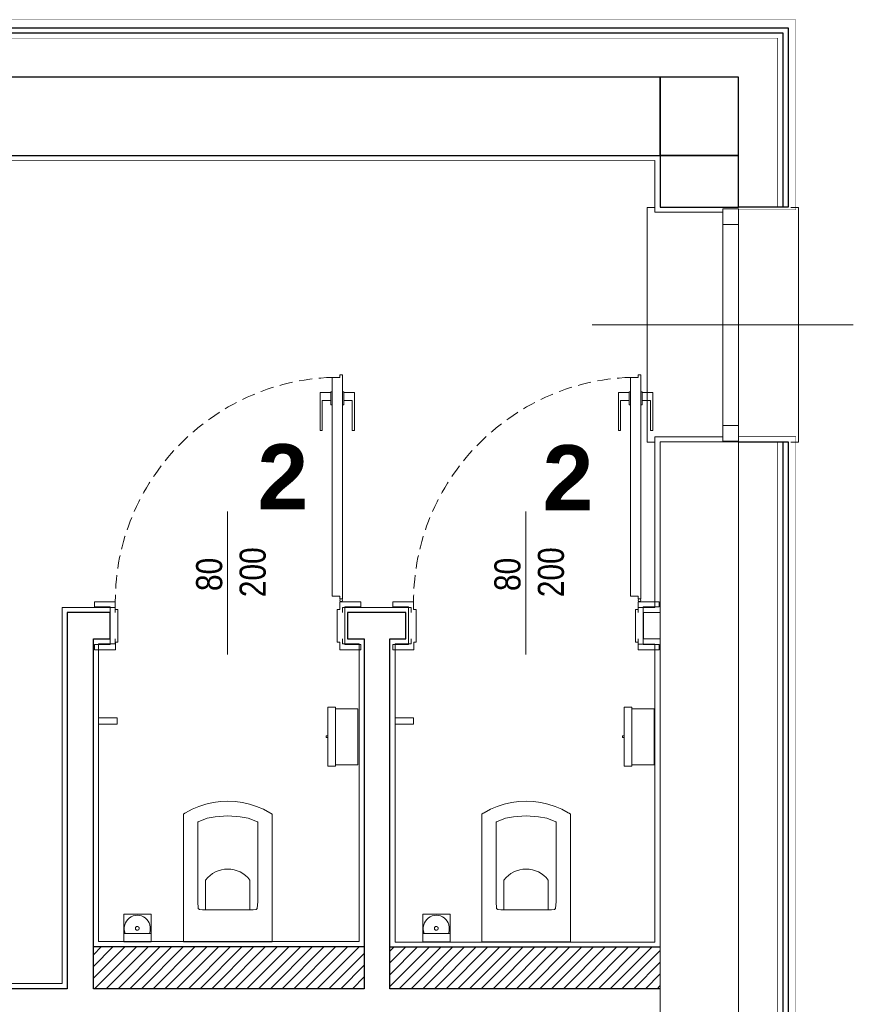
# Model space of a CAD drawing. Header units: millimetres. Extents: x -9038497 to 54128, y -10570064 to 59476.
# Tile 26 of 135: x 31381 to 31700, y 22001 to 22378. Entities that reach past the tile are written whole.
import ezdxf

# ---------------------------------------------------------------- set-up
doc = ezdxf.new("R2010")
doc.units = ezdxf.units.MM
doc.header["$LTSCALE"] = 0.8
doc.linetypes.add('DASHED2', pattern=[9.525, 6.35, -3.175])
for name, color, linetype, lineweight in [('0 proj_drzwi', 4, 'Continuous', 0), ('0 proj_okna', 4, 'Continuous', 0), ('0 proj_schody', 2, 'Continuous', 18), ('0 proj_widok widok widok', 7, 'Continuous', 0), ('0 proj_wyposażenie sanitarne', 40, 'Continuous', 18), ('ocieplenie', 214, 'Continuous', 13), ('SCIANY', 1, 'Continuous', 30), ('sciany - mur', 1, 'Continuous', 30), ('tynk', 252, 'Continuous', 5)]:
    doc.layers.add(name, color=color, linetype=linetype, lineweight=lineweight)
doc.layers.add('STOLARKA', color=4, linetype='Continuous')
doc.styles.add('WYMIAR-50', font='ARIALN.TTF', dxfattribs={"height": 10})

# ---------------------------------------------------------------- blocks, each defined once
blk = doc.blocks.new('G$C772A7A8F')
at = {"layer": 'STOLARKA', "color": 5, "lineweight": 0}
blk.add_line((100, 45), (0, 45), dxfattribs=at)
for points in [[(24, 0), (21, 0), (21, 90), (24, 90)], [(76, 0), (79, 0), (79, 90), (76, 90)]]:
    blk.add_lwpolyline(points, dxfattribs=at)
for points in [[(56, 89.5), (56, 83.5), (50, 83.5), (50, 89.5)], [(56, 83.5), (56, 6.5), (50, 6.5), (50, 83.5)], [(56, 0.5), (56, 6.5), (50, 6.5), (50, 0.5)]]:
    blk.add_lwpolyline(points, close=True, dxfattribs=at)
blk = doc.blocks.new('klamm')
at = {"layer": '0 proj_okna', "lineweight": 0}
for p, q in [((-4009.82, 29787.38), (-4005.72, 29787.38)), ((-4009.82, 29787.38), (-4009.82, 29772.78)), ((-4005.72, 29787.61), (-4005.22, 29787.61)), ((-4005.72, 29787.61), (-4005.72, 29782.61)), ((-4005.22, 29787.61), (-4005.22, 29782.61)), ((-4008.97, 29784.26), (-4008.97, 29772.78)), ((-4008.97, 29784.26), (-4005.72, 29784.26)), ((-4005.72, 29782.61), (-4005.22, 29782.61)), ((-4009.82, 29772.78), (-4008.97, 29772.78))]:
    blk.add_line(p, q, dxfattribs=at)
blk = doc.blocks.new('szczotka wc rz')
at = {"layer": '0 proj_wyposażenie sanitarne', "lineweight": 0}
blk.add_line((-2549.15, 1881.62), (-2538.65, 1881.62), dxfattribs=at)
blk.add_lwpolyline([(-2549.15, 1878.41), (-2538.65, 1878.41), (-2538.65, 1888.91), (-2549.15, 1888.91)], close=True, dxfattribs=at)
blk.add_circle((-2543.99, 1883.55), 0.71, dxfattribs=at)
blk.add_arc((-2543.99, 1883.55), 5, 337.2512, 202.7488, dxfattribs=at)
blk = doc.blocks.new('poj na papier toal. bok')
at = {"layer": '0 proj_wyposażenie sanitarne', "lineweight": 0}
for p, q in [((-2521.1, 1876.23), (-2521.1, 1854.74)), ((-2512.6, 1876.23), (-2521.1, 1876.23)), ((-2512.6, 1876.83), (-2509.6, 1876.83)), ((-2512.6, 1876.83), (-2512.6, 1854.23)), ((-2509.6, 1876.83), (-2509.6, 1854.23)), ((-2512.6, 1854.74), (-2521.1, 1854.74)), ((-2512.6, 1854.23), (-2509.6, 1854.23))]:
    blk.add_line(p, q, dxfattribs=at)
blk.add_lwpolyline([(-2509.05, 1865.81), (-2509.6, 1865.81), (-2509.6, 1865.25), (-2509.05, 1865.25)], close=True, dxfattribs=at)
blk = doc.blocks.new('roca gap wc rzut')
at = {"layer": '0 proj_wyposażenie sanitarne'}
for p, q in [((-830.27, 29352.38), (-864.27, 29352.38)), ((-858.58, 29339.65), (-858.77, 29336.95)), ((-858.13, 29339.94), (-858.58, 29339.65)), ((-856.96, 29340.08), (-858.13, 29339.94)), ((-847.27, 29340.08), (-856.96, 29340.08)), ((-847.27, 29340.08), (-837.58, 29340.08)), ((-837.58, 29340.08), (-836.4, 29339.94)), ((-836.4, 29339.94), (-835.95, 29339.65)), ((-835.95, 29339.65), (-835.77, 29336.95)), ((-858.77, 29306.54), (-858.65, 29306.44)), ((-858.65, 29306.44), (-855.16, 29305)), ((-855.16, 29305), (-852.04, 29304.45)), ((-852.04, 29304.45), (-847.27, 29304.14)), ((-842.5, 29304.45), (-847.27, 29304.14)), ((-839.38, 29305), (-842.5, 29304.45)), ((-835.89, 29306.44), (-839.38, 29305)), ((-835.77, 29306.54), (-835.89, 29306.44))]:
    blk.add_line(p, q, dxfattribs=at)
for points in [[(-864.27, 29352.38), (-864.27, 29303.49)], [(-830.27, 29303.49), (-830.27, 29352.38)], [(-855.77, 29340.08), (-855.77, 29328.69)], [(-838.77, 29328.69), (-838.77, 29340.08)], [(-858.77, 29336.95), (-858.77, 29306.54)], [(-835.77, 29306.54), (-835.77, 29336.95)], [(-864.27, 29303.49), (-863.71, 29303.13), (-863.38, 29302.94), (-860.95, 29301.6), (-858.35, 29300.48), (-855.63, 29299.58), (-852.88, 29298.95), (-850.08, 29298.56), (-847.27, 29298.43), (-844.45, 29298.56), (-841.65, 29298.95), (-838.9, 29299.58), (-836.19, 29300.48), (-833.59, 29301.6), (-831.15, 29302.94), (-830.83, 29303.13), (-830.27, 29303.49)]]:
    blk.add_lwpolyline(points, dxfattribs=at)
blk.add_arc((-847.27, 29335.2), 10.7, 217.4191, 322.5809, dxfattribs=at)

msp = doc.modelspace()

# ---------------------------------------------------------------- hatches: boundary and pattern name
at = {"layer": '0 proj_widok widok widok', "lineweight": 0, "true_color": 0x636466, "transparency": 33554687}
h = msp.add_hatch(dxfattribs=at)
h.set_pattern_fill('ANSI31', color=251)
h.set_pattern_definition([(45, (-132617.3683, 24249.338), (-2.24506403, 2.24506403), [])])
h.paths.add_polyline_path([(31512.88, 22022.84), (31409.08, 22022.84), (31409.08, 22006.82), (31512.88, 22006.82)])
h.paths.add_polyline_path([(31626.25, 22022.7), (31522.67, 22022.7), (31522.67, 22006.82), (31626.25, 22006.82)])
h.paths.add_polyline_path([(31626.25, 21994.84), (31522.67, 21994.84), (31522.67, 21978.87), (31626.25, 21978.87)])
h.paths.add_polyline_path([(31512.88, 21994.84), (31409.08, 21994.84), (31409.08, 21979.01), (31512.88, 21979.01)])
h.paths.add_polyline_path([(31399.08, 21994.84), (31295.08, 21994.84), (31295.08, 21978.89), (31399.08, 21978.89)])

# ---------------------------------------------------------------- linework, layer by layer
at = {"layer": '0 proj_drzwi'}
for p, q in [((31503.53, 22241.05), (31500.53, 22241.05)), ((31503.54, 22241.04), (31500.54, 22241.04)), ((31504.54, 22242.04), (31503.54, 22242.04)), ((31503.54, 22242.04), (31503.54, 22241.04)), ((31617.82, 22241.05), (31614.82, 22241.05)), ((31617.83, 22241.04), (31614.83, 22241.04)), ((31618.83, 22242.04), (31617.83, 22242.04)), ((31617.83, 22242.04), (31617.83, 22241.04)), ((31409.49, 22155.1), (31409.49, 22153.1)), ((31417.49, 22155.1), (31417.49, 22152.1)), ((31503.53, 22155.1), (31503.53, 22152.1)), ((31511.53, 22155.1), (31511.53, 22153.1)), ((31523.77, 22155.1), (31523.77, 22153.1)), ((31531.77, 22155.1), (31531.77, 22152.1)), ((31617.82, 22155.1), (31617.82, 22152.1)), ((31625.82, 22155.1), (31625.82, 22153.1)), ((31417.49, 22152.1), (31418.49, 22152.1)), ((31418.49, 22139.64), (31418.49, 22152.1)), ((31503.53, 22152.1), (31502.53, 22152.1)), ((31502.53, 22139.64), (31502.53, 22152.1)), ((31531.77, 22152.1), (31532.77, 22152.1)), ((31532.77, 22139.64), (31532.77, 22152.1)), ((31617.82, 22152.1), (31616.82, 22152.1)), ((31616.82, 22139.64), (31616.82, 22152.1)), ((31409.49, 22138.64), (31409.49, 22136.65)), ((31417.53, 22139.64), (31418.49, 22139.64)), ((31503.53, 22139.64), (31502.53, 22139.64)), ((31511.53, 22138.64), (31511.53, 22136.65)), ((31523.77, 22138.64), (31523.77, 22136.65)), ((31531.82, 22139.64), (31532.77, 22139.64)), ((31617.82, 22139.64), (31616.82, 22139.64)), ((31625.82, 22138.64), (31625.82, 22136.65))]:
    msp.add_line(p, q, dxfattribs=at)
at = {"layer": '0 proj_drzwi', "lineweight": 0}
for p, q in [((31460.53, 22134.91), (31460.53, 22189.7)), ((31574.82, 22134.91), (31574.82, 22189.7))]:
    msp.add_line(p, q, dxfattribs=at)
at = {"layer": '0 proj_drzwi', "linetype": 'DASHED2', "lineweight": 0}
for centre in [(31503.57, 22155.01), (31617.86, 22155.01)]:
    msp.add_arc(centre, 86.09, 92.0227, 179.9432, dxfattribs=at)
at = {"layer": '0 proj_okna', "lineweight": 0}
for p, q in [((31500.54, 22157.22), (31500.54, 22241.05)), ((31504.54, 22156.22), (31504.54, 22242.04)), ((31614.83, 22157.22), (31614.83, 22241.05)), ((31618.83, 22156.22), (31618.83, 22242.04)), ((31417.49, 22155.1), (31409.49, 22155.1)), ((31503.54, 22157.22), (31500.54, 22157.22)), ((31503.53, 22155.1), (31511.53, 22155.1)), ((31503.54, 22156.22), (31503.54, 22157.22)), ((31504.54, 22156.22), (31503.54, 22156.22)), ((31531.77, 22155.1), (31523.77, 22155.1)), ((31617.83, 22157.22), (31614.83, 22157.22)), ((31617.82, 22155.1), (31625.82, 22155.1)), ((31617.83, 22156.22), (31617.83, 22157.22)), ((31618.83, 22156.22), (31617.83, 22156.22)), ((31409.49, 22153.1), (31415.49, 22153.1)), ((31415.49, 22153.1), (31415.49, 22138.64)), ((31511.53, 22153.1), (31505.49, 22153.1)), ((31505.49, 22153.1), (31505.49, 22138.64)), ((31523.77, 22153.1), (31529.77, 22153.1)), ((31529.77, 22153.1), (31529.77, 22138.64)), ((31625.82, 22153.1), (31619.77, 22153.1)), ((31619.77, 22153.1), (31619.77, 22138.64)), ((31415.49, 22138.64), (31409.49, 22138.64)), ((31417.53, 22139.64), (31417.53, 22136.65)), ((31503.53, 22139.64), (31503.54, 22136.65)), ((31505.49, 22138.64), (31511.53, 22138.64)), ((31529.77, 22138.64), (31523.77, 22138.64)), ((31531.82, 22139.64), (31531.82, 22136.65)), ((31617.82, 22139.64), (31617.82, 22136.65)), ((31619.77, 22138.64), (31625.82, 22138.64)), ((31417.53, 22136.65), (31409.49, 22136.65)), ((31503.54, 22136.65), (31511.53, 22136.65)), ((31531.82, 22136.65), (31523.77, 22136.65)), ((31617.82, 22136.65), (31625.82, 22136.65))]:
    msp.add_line(p, q, dxfattribs=at)
for centre in [(31504.04, 22155.67), (31618.33, 22155.67)]:
    msp.add_circle(centre, 0.5, dxfattribs=at)
at = {"layer": '0 proj_schody', "lineweight": 0}
for p, q in [((31418.19, 22110.65), (31411.06, 22110.65)), ((31418.19, 22108.21), (31418.19, 22110.65)), ((31531.79, 22110.65), (31524.66, 22110.65)), ((31531.79, 22108.21), (31531.79, 22110.65)), ((31411.08, 22108.21), (31418.19, 22108.21)), ((31524.67, 22108.21), (31531.79, 22108.21))]:
    msp.add_line(p, q, dxfattribs=at)
at = {"layer": 'ocieplenie', "lineweight": 0, "ltscale": 40, "const_width": 0.1}
for points in [[(31033.75, 22378.06), (31678.25, 22378.06), (31678.25, 22305.31), (31656.25, 22305.31)], [(31033.75, 22378.02), (31678.25, 22378.02), (31678.25, 22305.27), (31656.25, 22305.27)]]:
    msp.add_lwpolyline(points, dxfattribs=at)
at = {"layer": 'ocieplenie', "lineweight": -3, "ltscale": 40}
for points in [[(31214.25, 22375.02), (31675.25, 22375.02), (31675.25, 22306.27), (31656.25, 22306.27)], [(31214.25, 22373.02), (31673.25, 22373.02), (31673.25, 22306.27), (31656.25, 22306.27)], [(31656.25, 22216.31), (31675.25, 22216.31), (31675.25, 21766.31), (31656.25, 21766.31)], [(31656.25, 22216.31), (31673.25, 22216.31), (31673.25, 21766.31), (31656.25, 21766.31)]]:
    msp.add_lwpolyline(points, dxfattribs=at)
at = {"layer": 'ocieplenie', "lineweight": 0, "ltscale": 40}
msp.add_lwpolyline([(31214.25, 22371.02, 0.2, 0.2, 0), (31671.25, 22371.02, 0.2, 0.2, 0), (31671.25, 22306.27, 0.2, 0.2, 0), (31656.25, 22306.27, 0.2, 0.2, 0)], format="xyseb", dxfattribs=at)
at = {"layer": 'ocieplenie', "lineweight": 0, "const_width": 0.2}
msp.add_lwpolyline([(31656.25, 22218.31), (31678.25, 22218.31), (31678.25, 21764.31), (31656.25, 21764.31)], dxfattribs=at)
at = {"layer": 'ocieplenie', "lineweight": 0}
msp.add_lwpolyline([(31656.25, 22216.31, 0.2, 0.2, 0), (31671.25, 22216.31, 0.2, 0.2, 0), (31671.25, 21766.31, 0.2, 0.2, 0), (31656.25, 21766.31, 0.2, 0.2, 0)], format="xyseb", dxfattribs=at)
at = {"layer": 'SCIANY', "ltscale": 40}
for p, q in [((31626.25, 22356.06), (31086.25, 22356.06)), ((31626.25, 22326.06), (31626.25, 22356.06)), ((31656.25, 22356.06), (31626.25, 22356.06)), ((31626.25, 22356.06), (31626.25, 22326.06)), ((31656.25, 22326.06), (31656.25, 22356.06)), ((31086.25, 22326.06), (31626.25, 22326.06)), ((31626.25, 22326.06), (31656.25, 22326.06)), ((31656.25, 22326.06), (31626.25, 22326.06)), ((31626.25, 22326.06), (31626.25, 22306.31)), ((31656.25, 22306.31), (31656.25, 22326.06)), ((31626.25, 22306.31), (31656.25, 22306.31)), ((31415.48, 22150.92), (31399.08, 22150.92)), ((31399.08, 22150.92), (31399.08, 22006.82)), ((31415.48, 22140.92), (31415.48, 22150.92)), ((31528.85, 22150.92), (31506.48, 22150.92)), ((31506.48, 22150.92), (31506.48, 22140.92)), ((31528.85, 22140.92), (31528.85, 22150.92)), ((31409.08, 22006.82), (31409.08, 22140.92)), ((31409.08, 22140.92), (31415.48, 22140.92)), ((31506.48, 22140.92), (31512.88, 22140.92)), ((31512.88, 22140.92), (31512.88, 22006.82)), ((31522.67, 22006.82), (31522.67, 22140.92)), ((31522.67, 22140.92), (31528.85, 22140.92)), ((31512.88, 22022.84), (31409.08, 22022.84)), ((31626.25, 22022.7), (31522.67, 22022.7)), ((31399.08, 22006.82), (31295.08, 22006.82)), ((31512.88, 22006.82), (31409.08, 22006.82)), ((31626.25, 22006.82), (31522.67, 22006.82))]:
    msp.add_line(p, q, dxfattribs=at)
at = {"layer": 'SCIANY', "ltscale": 40, "const_width": 0.3}
msp.add_lwpolyline([(31626.25, 22150.92), (31619.85, 22150.92), (31619.85, 22140.92), (31626.25, 22140.92)], dxfattribs=at)
at = {"layer": 'sciany - mur', "lineweight": 0, "ltscale": 40}
for p, q in [((31626.25, 22307.31), (31626.25, 22325.06)), ((31656.25, 22325.06), (31656.25, 22307.31)), ((31626.25, 22150.92), (31626.25, 22216.31)), ((31626.25, 21816.06), (31626.25, 22216.31)), ((31626.25, 22216.31), (31656.25, 22216.31)), ((31656.25, 22216.31), (31656.25, 21816.06)), ((31619.85, 22140.92), (31619.85, 22150.92)), ((31619.85, 22150.92), (31626.25, 22150.92)), ((31626.25, 22140.92), (31619.85, 22140.92)), ((31626.25, 22006.82), (31626.25, 22140.92))]:
    msp.add_line(p, q, dxfattribs=at)
at = {"layer": 'tynk', "lineweight": 0, "ltscale": 40}
for p, q in [((31297.08, 22324.06), (31624.25, 22324.19)), ((31624.25, 22324.19), (31624.25, 22304.31)), ((31624.25, 22304.31), (31650.25, 22304.31)), ((31417.48, 22152.92), (31397.08, 22152.92)), ((31397.08, 22152.92), (31397.08, 22008.82)), ((31417.48, 22150.92), (31417.48, 22152.92)), ((31411.08, 22024.84), (31411.08, 22138.92)), ((31411.08, 22138.92), (31417.48, 22138.92)), ((31417.48, 22138.92), (31417.48, 22140.92)), ((31504.57, 22140.92), (31504.57, 22138.92)), ((31504.57, 22138.92), (31510.88, 22138.92)), ((31510.88, 22138.92), (31510.88, 22024.84)), ((31524.67, 22024.7), (31524.67, 22138.92)), ((31524.67, 22138.92), (31530.85, 22138.92)), ((31530.85, 22138.92), (31530.85, 22140.92)), ((31617.85, 22140.92), (31617.85, 22138.84)), ((31617.85, 22138.84), (31624.24, 22138.84)), ((31624.24, 22138.84), (31624.25, 22024.7)), ((31510.88, 22024.84), (31411.08, 22024.84)), ((31624.25, 22024.7), (31524.67, 22024.7)), ((31397.08, 22008.82), (31297.08, 22008.82))]:
    msp.add_line(p, q, dxfattribs=at)
for points in [[(31650.25, 22218.31), (31624.25, 22218.31), (31624.25, 22152.92), (31617.85, 22152.92), (31617.85, 22150.92)], [(31530.85, 22150.92), (31530.85, 22152.92), (31504.58, 22152.92), (31504.58, 22150.92)]]:
    msp.add_lwpolyline(points, dxfattribs=at)

# ---------------------------------------------------------------- block references
at = {"lineweight": 0, "ltscale": 40}
msp.add_blockref('G$C772A7A8F', (31600.25, 22216.17), dxfattribs=at)
at = {"layer": '0 proj_okna', "lineweight": 0}
for p in [(35505.77, -7552.09), (35620.05, -7552.09)]:
    msp.add_blockref('klamm', p, dxfattribs=at)
at = {"layer": '0 proj_okna', "lineweight": 0, "xscale": -1}
for p in [(27499.32, -7552.09), (27613.6, -7552.09)]:
    msp.add_blockref('klamm', p, dxfattribs=at)
at = {"layer": '0 proj_widok widok widok', "lineweight": 0, "xscale": -1}
for p in [(28989.28, 20237.86), (29102.82, 20237.86)]:
    msp.add_blockref('poj na papier toal. bok', p, dxfattribs=at)
at = {"layer": '0 proj_widok widok widok', "lineweight": 0, "rotation": 180}
for p in [(30613.3, 51377.16), (30727.61, 51377.16)]:
    msp.add_blockref('roca gap wc rzut', p, dxfattribs=at)
at = {"layer": '0 proj_widok widok widok', "lineweight": 0}
for p in [(33969.91, 20146.4), (34084.47, 20146.4)]:
    msp.add_blockref('szczotka wc rz', p, dxfattribs=at)

# ---------------------------------------------------------------- texts
at = {"layer": '0 proj_okna', "lineweight": 0, "char_height": 10, "attachment_point": 1, "rotation": 90, "style": 'WYMIAR-50'}
for insert in [(31448.44, 22156.83), (31562.72, 22156.83)]:
    msp.add_mtext_dynamic_manual_height_columns('\\pi2.34866;80\\P\\pi0;200', width=16.4163, gutter_width=50, heights=[0], dxfattribs=dict(at, insert=insert))
at = {"layer": '0 proj_widok widok widok', "lineweight": 0, "char_height": 25, "attachment_point": 1, "style": 'WYMIAR-50'}
for insert in [(31471.97, 22215.43), (31581.22, 22215.08)]:
    msp.add_mtext_dynamic_manual_height_columns('{\\fArial Unicode MS|b1|i0|c238|p34;2}', width=52.3465, gutter_width=50, heights=[0], dxfattribs=dict(at, insert=insert))

doc.saveas('drawing.dxf')
